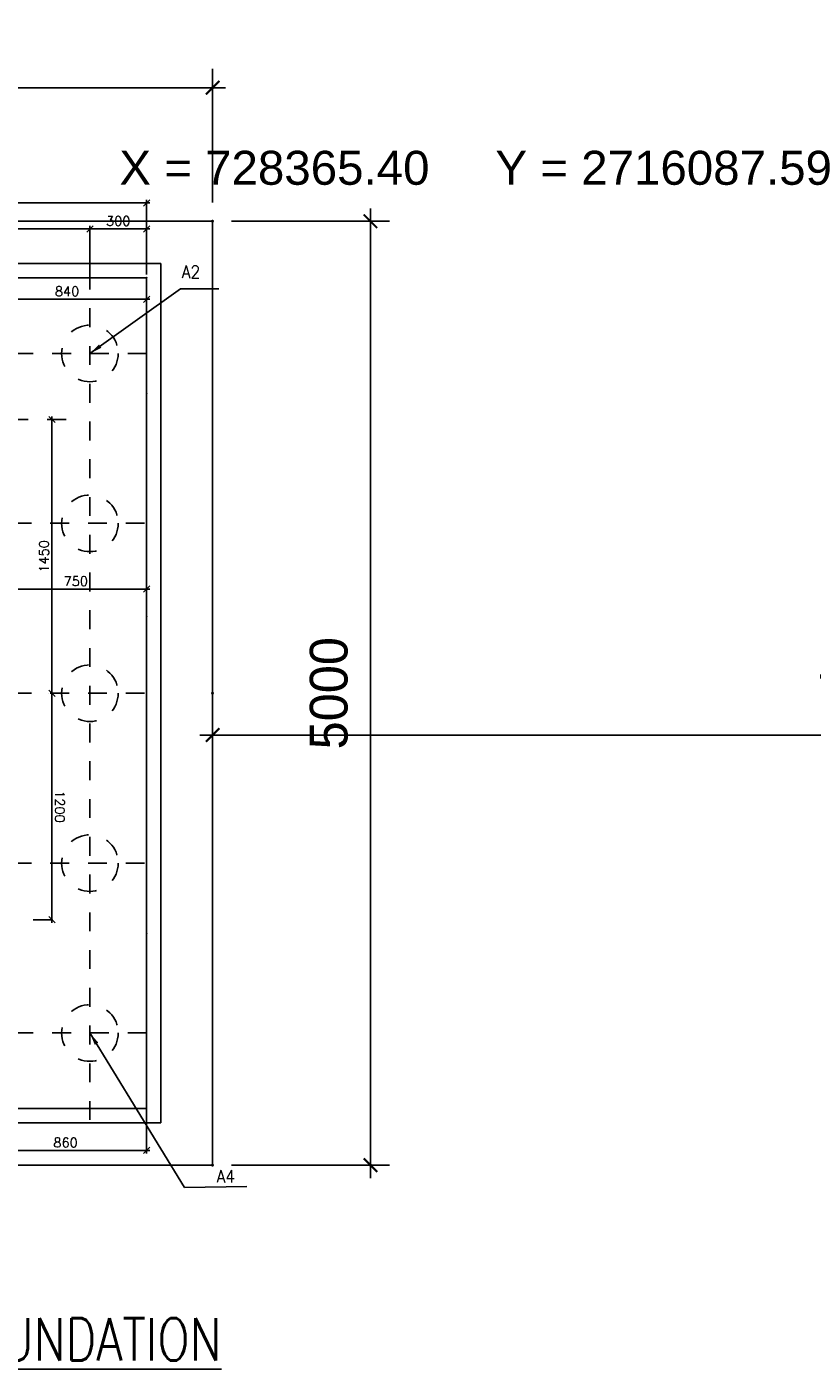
# Model space of a CAD drawing. Header units: inches. Extents: x 727810 to 1461440, y 2714588 to 5435005.
# Tile 56 of 233: x 728365.06 to 728369.22, y 2716082.25 to 2716089.32. Entities that reach past the tile are written whole.
import ezdxf
from ezdxf.enums import TextEntityAlignment as Align

# ---------------------------------------------------------------- set-up
doc = ezdxf.new("R2010")
doc.units = ezdxf.units.IN
doc.header["$MEASUREMENT"] = 0
for name, pattern in [('CENTER', [2, 1.25, -0.25, 0.25, -0.25]), ('DASHDOT', [1, 0.5, -0.25, 0, -0.25]), ('HIDDEN', [0.375, 0.25, -0.125])]:
    doc.linetypes.add(name, pattern=pattern)
doc.layers.add('Inverter Room', color=7, linetype='Continuous')
doc.styles.add('Roman_Thin', font='txt')
doc.styles.add('ROMANS', font='ROMANS.shx', dxfattribs={"height": 10})
doc.styles.get("Standard").update_dxf_attribs({"font": 'arial.ttf'})
doc.dimstyles.new('HATCH ARROW', dxfattribs={"dimtxt": 0.85, "dimasz": 0.9, "dimexe": 0.1, "dimexo": 0.1, "dimgap": 0.12, "dimtad": 1, "dimlfac": 1000, "dimdsep": 46, "dimtxsty": 'Roman_Thin', "dimblk": 'INCLINED ARROWW', "dimcen": 0.09, "dimse1": 1, "dimse2": 1, "dimclrd": 256, "dimclre": 256, "dimclrt": 256, "dimazin": 2, "dimtfac": 1, "dimtofl": 0, "dimtmove": 1, "dimatfit": 3, "dimldrblk": 'ROUND ARROW LEADDER', "dimfxl": 1, "dimtolj": 1, "dimtzin": 0, "dimlwd": -1, "dimlwe": -1, "dimarcsym": 0})
doc.dimstyles.new('ROMANS$0', dxfattribs={"dimscale": 100, "dimtxt": 100, "dimasz": 1, "dimexe": 0.5, "dimexo": 0.5, "dimgap": 0.5, "dimtad": 1, "dimdec": 0, "dimrnd": 5, "dimdsep": 46, "dimtxsty": 'ROMANS', "dimblk": 'OBLIQUE', "dimcen": 1, "dimdle": 0.5, "dimclrd": 6, "dimclre": 6, "dimclrt": 3, "dimadec": 0, "dimazin": 0, "dimtfac": 1, "dimtdec": 0, "dimtix": 1, "dimtmove": 0, "dimatfit": 3, "dimldrblk": 'OBLIQUE', "dimfxl": 1, "dimtolj": 1, "dimtzin": 0, "dimarcsym": 0})
doc.dimstyles.new('ROMANS$7', dxfattribs={"dimscale": 100, "dimtxt": 2.5, "dimasz": 2, "dimexe": 20, "dimexo": 20, "dimgap": 0.5, "dimtad": 1, "dimdec": 0, "dimrnd": 5, "dimzin": 0, "dimdsep": 46, "dimtxsty": 'ROMANS', "dimcen": 0.09, "dimdle": 20, "dimclrd": 256, "dimclre": 256, "dimclrt": 3, "dimadec": 0, "dimazin": 0, "dimtfac": 20, "dimtdec": 0, "dimtix": 1, "dimtmove": 2, "dimatfit": 3, "dimfxl": 1, "dimtolj": 1, "dimtzin": 0, "dimarcsym": 0})

# ---------------------------------------------------------------- blocks, each defined once
blk = doc.blocks.new('_Oblique')
at = {"color": 0, "linetype": 'ByBlock', "lineweight": -2}
blk.add_line((-0.5, -0.5), (0.5, 0.5), dxfattribs=at)
blk = doc.blocks.new('*D96')
at = {"layer": 'Inverter Room', "color": 6, "lineweight": -2, "transparency": 16777216}
for p, q in [((2650974, -2589761), (2650974, -2588984)), ((2651874, -2589761), (2651874, -2588984)), ((2650924, -2589034), (2651924, -2589034))]:
    blk.add_line(p, q, dxfattribs=at)
at = {"layer": 'Inverter Room', "color": 0, "transparency": 16777216}
for p in [(2651874, -2589034), (2650974, -2589811, -158), (2651874, -2589811)]:
    blk.add_point(p, dxfattribs=at)
at = {"layer": 'Inverter Room', "color": 6, "lineweight": -2, "transparency": 16777216, "xscale": 100, "yscale": 100, "zscale": 100, "rotation": 180}
blk.add_blockref('_Oblique', (2650974, -2589034), dxfattribs=at)
at = {"layer": 'Inverter Room', "color": 6, "lineweight": -2, "transparency": 16777216, "xscale": 100, "yscale": 100, "zscale": 100}
blk.add_blockref('_Oblique', (2651874, -2589034), dxfattribs=at)
at = {"layer": 'Inverter Room', "color": 3, "transparency": 16777216, "insert": (2651424, -2588909), "char_height": 150, "attachment_point": 5, "style": 'ROMANS'}
blk.add_mtext('\\A1;300', dxfattribs=at)
blk = doc.blocks.new('*D100')
at = {"layer": 'Inverter Room', "color": 6, "lineweight": -2, "transparency": 16777216}
for p, q in [((2648274, -2589398), (2648274, -2588984)), ((2650974, -2589761), (2650974, -2588984)), ((2648224, -2589034), (2651024, -2589034))]:
    blk.add_line(p, q, dxfattribs=at)
at = {"layer": 'Inverter Room', "color": 0, "transparency": 16777216}
for p in [(2650974, -2589034), (2648274, -2589448, -143), (2650974, -2589811)]:
    blk.add_point(p, dxfattribs=at)
at = {"layer": 'Inverter Room', "color": 6, "lineweight": -2, "transparency": 16777216, "xscale": 100, "yscale": 100, "zscale": 100, "rotation": 180}
blk.add_blockref('_Oblique', (2648274, -2589034), dxfattribs=at)
at = {"layer": 'Inverter Room', "color": 6, "lineweight": -2, "transparency": 16777216, "xscale": 100, "yscale": 100, "zscale": 100}
blk.add_blockref('_Oblique', (2650974, -2589034), dxfattribs=at)
at = {"layer": 'Inverter Room', "color": 3, "transparency": 16777216, "insert": (2649624, -2588909), "char_height": 150, "attachment_point": 5, "style": 'ROMANS'}
blk.add_mtext('\\A1;900', dxfattribs=at)
blk = doc.blocks.new('*D120')
at = {"layer": 'Inverter Room', "color": 6, "lineweight": -2, "transparency": 16777216}
for p, q in [((2641924, -2588622), (2651924, -2588622)), ((2641974, -2589761), (2641974, -2588572)), ((2651874, -2589761), (2651874, -2588572))]:
    blk.add_line(p, q, dxfattribs=at)
at = {"layer": 'Inverter Room', "color": 0, "transparency": 16777216}
for p in [(2651874, -2588622), (2641974, -2589811), (2651874, -2589811)]:
    blk.add_point(p, dxfattribs=at)
at = {"layer": 'Inverter Room', "color": 6, "lineweight": -2, "transparency": 16777216, "xscale": 100, "yscale": 100, "zscale": 100, "rotation": 180}
blk.add_blockref('_Oblique', (2641974, -2588622), dxfattribs=at)
at = {"layer": 'Inverter Room', "color": 6, "lineweight": -2, "transparency": 16777216, "xscale": 100, "yscale": 100, "zscale": 100}
blk.add_blockref('_Oblique', (2651874, -2588622), dxfattribs=at)
at = {"layer": 'Inverter Room', "color": 3, "transparency": 16777216, "insert": (2646924, -2588497), "char_height": 150, "attachment_point": 5, "style": 'ROMANS'}
blk.add_mtext('\\A1;3300', dxfattribs=at)
blk = doc.blocks.new('*D127')
at = {"layer": 'Inverter Room', "color": 6, "lineweight": -2, "transparency": 16777216}
for p, q in [((2649624, -2595035), (2649624, -2594708)), ((2651874, -2595145), (2651874, -2594708)), ((2649574, -2594758), (2651924, -2594758))]:
    blk.add_line(p, q, dxfattribs=at)
at = {"layer": 'Inverter Room', "color": 0, "transparency": 16777216}
for p in [(2651874, -2594758), (2649624, -2595085), (2651874, -2595195)]:
    blk.add_point(p, dxfattribs=at)
at = {"layer": 'Inverter Room', "color": 6, "lineweight": -2, "transparency": 16777216, "xscale": 100, "yscale": 100, "zscale": 100, "rotation": 180}
blk.add_blockref('_Oblique', (2649624, -2594758), dxfattribs=at)
at = {"layer": 'Inverter Room', "color": 6, "lineweight": -2, "transparency": 16777216, "xscale": 100, "yscale": 100, "zscale": 100}
blk.add_blockref('_Oblique', (2651874, -2594758), dxfattribs=at)
at = {"layer": 'Inverter Room', "color": 3, "transparency": 16777216, "insert": (2650749, -2594633), "char_height": 150, "attachment_point": 5, "style": 'ROMANS'}
blk.add_mtext('\\A1;750', dxfattribs=at)
blk = doc.blocks.new('*D103')
at = {"layer": 'Inverter Room', "color": 6, "lineweight": -2, "transparency": 16777216}
for p, q in [((2650320, -2596413), (2650320, -2596413)), ((2650370, -2600063), (2650370, -2596363)), ((2650320, -2600013), (2650320, -2600013))]:
    blk.add_line(p, q, dxfattribs=at)
at = {"layer": 'Inverter Room', "color": 0, "transparency": 16777216}
for p in [(2650370, -2596413), (2650370, -2596413), (2650370, -2600013)]:
    blk.add_point(p, dxfattribs=at)
at = {"layer": 'Inverter Room', "color": 6, "lineweight": -2, "transparency": 16777216, "xscale": 100, "yscale": 100, "zscale": 100}
for p, rotation in [((2650370, -2596413), 90.00202237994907), ((2650370, -2600013), 270.002022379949)]:
    blk.add_blockref('_Oblique', p, dxfattribs=dict(at, rotation=rotation))
at = {"layer": 'Inverter Room', "color": 3, "transparency": 16777216, "insert": (2650495, -2598213), "char_height": 150, "attachment_point": 5, "rotation": 270.002, "style": 'ROMANS'}
blk.add_mtext('\\A1;1200', dxfattribs=at)
blk = doc.blocks.new('*D130')
at = {"layer": 'Inverter Room', "color": 6, "lineweight": -2, "transparency": 16777216}
for p, q in [((2650370, -2596463), (2650370, -2592013)), ((2650420, -2592063), (2650420, -2592063)), ((2650420, -2596413), (2650420, -2596413))]:
    blk.add_line(p, q, dxfattribs=at)
at = {"layer": 'Inverter Room', "color": 0, "transparency": 16777216}
for p in [(2650370, -2592063), (2650370, -2592063), (2650370, -2596413)]:
    blk.add_point(p, dxfattribs=at)
at = {"layer": 'Inverter Room', "color": 6, "lineweight": -2, "transparency": 16777216, "xscale": 100, "yscale": 100, "zscale": 100}
for p, rotation in [((2650370, -2592063), 90), ((2650370, -2596413), 270)]:
    blk.add_blockref('_Oblique', p, dxfattribs=dict(at, rotation=rotation))
at = {"layer": 'Inverter Room', "color": 3, "transparency": 16777216, "insert": (2650245, -2594238), "char_height": 150, "attachment_point": 5, "rotation": 90, "style": 'ROMANS'}
blk.add_mtext('\\A1;1450', dxfattribs=at)
blk = doc.blocks.new('*D109')
at = {"layer": 'Inverter Room', "color": 6, "lineweight": -2, "transparency": 16777216}
for p, q in [((2649300, -2600283), (2649300, -2603730)), ((2651874, -2600283), (2651874, -2603730)), ((2649250, -2603680), (2651924, -2603680))]:
    blk.add_line(p, q, dxfattribs=at)
at = {"layer": 'Inverter Room', "color": 0, "transparency": 16777216}
for p in [(2649300, -2600233), (2651874, -2600233), (2651874, -2603680)]:
    blk.add_point(p, dxfattribs=at)
at = {"layer": 'Inverter Room', "color": 6, "lineweight": -2, "transparency": 16777216, "xscale": 100, "yscale": 100, "zscale": 100, "rotation": 180}
blk.add_blockref('_Oblique', (2649300, -2603680), dxfattribs=at)
at = {"layer": 'Inverter Room', "color": 6, "lineweight": -2, "transparency": 16777216, "xscale": 100, "yscale": 100, "zscale": 100}
blk.add_blockref('_Oblique', (2651874, -2603680), dxfattribs=at)
at = {"layer": 'Inverter Room', "color": 3, "transparency": 16777216, "insert": (2650587, -2603555), "char_height": 150, "attachment_point": 5, "style": 'ROMANS'}
blk.add_mtext('\\A1;860', dxfattribs=at)
blk = doc.blocks.new('*D117')
at = {"layer": 'Inverter Room', "color": 6, "lineweight": -2, "ltscale": 3, "transparency": 16777216}
for p, q in [((2649298, -2590151), (2651924, -2590151)), ((2649348, -2591566), (2649348, -2590101)), ((2651874, -2591598), (2651874, -2590101))]:
    blk.add_line(p, q, dxfattribs=at)
at = {"layer": 'Inverter Room', "color": 0, "linetype": 'DASHDOT', "ltscale": 3, "transparency": 16777216}
for p in [(2651874, -2590151), (2649348, -2591616, 38), (2651874, -2591648)]:
    blk.add_point(p, dxfattribs=at)
at = {"layer": 'Inverter Room', "color": 6, "linetype": 'DASHDOT', "lineweight": -2, "ltscale": 3, "transparency": 16777216, "xscale": 100, "yscale": 100, "zscale": 100, "rotation": 180}
blk.add_blockref('_Oblique', (2649348, -2590151), dxfattribs=at)
at = {"layer": 'Inverter Room', "color": 6, "linetype": 'DASHDOT', "lineweight": -2, "ltscale": 3, "transparency": 16777216, "xscale": 100, "yscale": 100, "zscale": 100}
blk.add_blockref('_Oblique', (2651874, -2590151), dxfattribs=at)
at = {"layer": 'Inverter Room', "color": 3, "linetype": 'DASHDOT', "ltscale": 3, "transparency": 16777216, "insert": (2650611, -2590026), "char_height": 150, "attachment_point": 5, "style": 'ROMANS'}
blk.add_mtext('\\A1;840', dxfattribs=at)
blk = doc.blocks.new('_ArchTick')
at = {"layer": 'Inverter Room', "color": 0, "lineweight": 50, "const_width": 0.15}
blk.add_lwpolyline([(-0.5, -0.5), (0.5, 0.5)], dxfattribs=at)
blk = doc.blocks.new('INCLINED ARROWW')
for p, q in [((-1.286, 0), (0.685, 0)), ((0, 0.565), (0, -0.565))]:
    blk.add_line(p, q)
at = {"xscale": -0.7151151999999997, "yscale": 0.7151151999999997, "zscale": 0.7151151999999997, "rotation": 270}
blk.add_blockref('_ArchTick', (0, 0), dxfattribs=at)
blk = doc.blocks.new('*D144')
at = {"layer": 'Inverter Room', "transparency": 16777216}
for p, q in [((728362.0481, 2716088.3905), (728362.0481, 2716089.0979)), ((728366.0481, 2716088.3905), (728366.0481, 2716089.0979))]:
    blk.add_line(p, q, dxfattribs=at)
at = {"layer": 'Inverter Room', "color": 6, "transparency": 16777216}
blk.add_line((728362.1481, 2716088.9979), (728365.9481, 2716088.9979), dxfattribs=at)
at = {"layer": 'Inverter Room', "color": 0, "lineweight": 40, "transparency": 16777216}
for p in [(728366.0481, 2716088.9979), (728362.0481, 2716088.2905), (728366.0481, 2716088.2905)]:
    blk.add_point(p, dxfattribs=at)
at = {"layer": 'Inverter Room', "color": 6, "transparency": 16777216, "xscale": 0.1, "yscale": 0.1, "zscale": 0.1, "rotation": 180}
blk.add_blockref('INCLINED ARROWW', (728362.0481, 2716088.9979), dxfattribs=at)
at = {"layer": 'Inverter Room', "color": 6, "transparency": 16777216, "xscale": 0.1, "yscale": 0.1, "zscale": 0.1}
blk.add_blockref('INCLINED ARROWW', (728366.0481, 2716088.9979), dxfattribs=at)
at = {"layer": 'Inverter Room', "color": 3, "lineweight": 40, "transparency": 16777216, "insert": (728364.0481, 2716089.2179), "char_height": 0.2, "attachment_point": 5, "style": 'Roman_Thin'}
blk.add_mtext('\\A1;4000', dxfattribs=at)
blk = doc.blocks.new('ROUND ARROW LEADDER')
blk.add_hatch(color=256).paths.add_polyline_path([(0, 0, -0.062033), (-1, 0.167, 0.3), (-1, -0.167, -0.062033)])
at = {"color": 0, "linetype": 'ByBlock', "lineweight": -2}
blk.add_line((-1.1, 0), (-1, 0), dxfattribs=at)
for centre, radius, start, end in [((-0.747, 0), 0.303, 146.60151, 213.39849), ((0.169, 4.098), 4.101, 253.43832, 267.63704), ((0.169, -4.098), 4.101, 92.36296, 106.56168)]:
    blk.add_arc(centre, radius, start, end, dxfattribs=at)
blk = doc.blocks.new('*D145')
at = {"layer": 'Inverter Room', "transparency": 16777216}
for p, q in [((728366.1481, 2716088.2905), (728366.9841, 2716088.2905)), ((728366.1481, 2716083.2905), (728366.9841, 2716083.2905))]:
    blk.add_line(p, q, dxfattribs=at)
at = {"layer": 'Inverter Room', "color": 6, "transparency": 16777216}
blk.add_line((728366.8841, 2716088.1905), (728366.8841, 2716083.3905), dxfattribs=at)
at = {"layer": 'Inverter Room', "color": 0, "lineweight": 40, "transparency": 16777216}
for p in [(728366.0481, 2716088.2905), (728366.0481, 2716083.2905), (728366.8841, 2716083.2905)]:
    blk.add_point(p, dxfattribs=at)
at = {"layer": 'Inverter Room', "color": 6, "transparency": 16777216, "xscale": 0.1, "yscale": 0.1, "zscale": 0.1}
for p, rotation in [((728366.8841, 2716088.2905), 90), ((728366.8841, 2716083.2905), 270)]:
    blk.add_blockref('INCLINED ARROWW', p, dxfattribs=dict(at, rotation=rotation))
at = {"layer": 'Inverter Room', "color": 3, "lineweight": 40, "transparency": 16777216, "insert": (728366.6641, 2716085.7905), "char_height": 0.2, "attachment_point": 5, "rotation": 90, "style": 'Roman_Thin'}
blk.add_mtext('\\A1;5000', dxfattribs=at)
blk = doc.blocks.new('*D146')
at = {"layer": 'Inverter Room', "color": 6, "transparency": 16777216}
blk.add_line((728366.1481, 2716085.5686), (728372.9481, 2716085.5686), dxfattribs=at)
at = {"layer": 'Inverter Room', "color": 0, "lineweight": 40, "transparency": 16777216}
for p in [(728366.0481, 2716085.7905), (728373.0481, 2716085.7871, 0.148), (728373.0481, 2716085.5686)]:
    blk.add_point(p, dxfattribs=at)
at = {"layer": 'Inverter Room', "color": 6, "transparency": 16777216, "xscale": 0.1, "yscale": 0.1, "zscale": 0.1, "rotation": 180}
blk.add_blockref('INCLINED ARROWW', (728366.0481, 2716085.5686), dxfattribs=at)
at = {"layer": 'Inverter Room', "color": 6, "transparency": 16777216, "xscale": 0.1, "yscale": 0.1, "zscale": 0.1}
blk.add_blockref('INCLINED ARROWW', (728373.0481, 2716085.5686), dxfattribs=at)
at = {"layer": 'Inverter Room', "color": 3, "lineweight": 40, "transparency": 16777216, "insert": (728369.5481, 2716085.7886), "char_height": 0.2, "attachment_point": 5, "style": 'Roman_Thin'}
blk.add_mtext('\\A1;7000', dxfattribs=at)
blk = doc.blocks.new('it2')
at = {"layer": 'Inverter Room', "linetype": 'CENTER', "ltscale": 3}
for p, q in [((2650973.7, -2603195.6, -744), (2650973.6, -2589630.7, -144)), ((2641974.4, -2591013.2), (2651873.6, -2591013.2)), ((2643694.9, -2592063.2), (2650672.3, -2592063.2)), ((2641944.3, -2593713.2), (2651843.6, -2593713.2)), ((2641944.3, -2596413.2), (2651843.6, -2596413.2)), ((2641944.3, -2599113.2), (2651843.6, -2599113.2)), ((2648274, -2600013.2), (2650672.6, -2600013.2)), ((2641974.4, -2601813.2), (2651873.6, -2601813.2))]:
    blk.add_line(p, q, dxfattribs=at)
at = {"layer": 'Inverter Room', "color": 8}
blk.add_lwpolyline([(2652098.6, -2603240.6), (2652098.7, -2589585.9), (2641749.4, -2589585.9), (2641749.3, -2603240.6)], close=True, dxfattribs=at)
at = {"layer": 'Inverter Room', "color": 4}
blk.add_lwpolyline([(2651873.6, -2603015.6), (2651873.7, -2589810.9), (2641974.4, -2589810.9), (2641974.3, -2603015.6)], close=True, dxfattribs=at)
at = {"layer": 'Inverter Room', "color": 8, "linetype": 'HIDDEN', "ltscale": 7}
for centre in [(2650973.7, -2591013.2, 444), (2650973.7, -2593713.2), (2650973.7, -2596413.2), (2650973.7, -2599113.2), (2650973.7, -2601813.2)]:
    blk.add_circle(centre, 450, dxfattribs=at)
at = {"layer": 'Inverter Room', "color": 3, "linetype": 'Continuous', "style": 'ROMANS', "width": 0.9}
for s, p in [('A2', (2652578.9, -2589816.2, 444)), ('A4', (2653132.6, -2604191.8))]:
    blk.add_text(s, height=200, dxfattribs=at).set_placement(p, align=Align.CENTER)
at = {"layer": 'Inverter Room'}
for base, p1, p2, picture, middle in [((2651873.7, -2588621.8), (2641974.4, -2589810.9), (2651873.7, -2589810.9), '*D120', (2646924, -2588496.8)), ((2650973.7, -2589034), (2648274, -2589447.9, -143), (2650973.7, -2589810.9), '*D100', (2649623.8, -2588909)), ((2651873.6, -2594758.1), (2649624.2, -2595084.6), (2651873.6, -2595195.3), '*D127', (2650748.9, -2594633.1)), ((2651873.6, -2603680.1), (2649299.5, -2600232.9), (2651873.6, -2600232.9), '*D109', (2650586.6, -2603555.1))]:
    dim = blk.add_linear_dim(base=base, p1=p1, p2=p2, dimstyle='ROMANS$0', override={"dimlfac": 0.33333, "dimfxl": 75, "dimarcsym": 2}, dxfattribs=at)
    dim.commit()
    dim.dimension.update_dxf_attribs({"geometry": picture, "text_midpoint": middle})
dim = blk.add_linear_dim(base=(2651873.7, -2589034), p1=(2650973.7, -2589810.9, -158.3), p2=(2651873.7, -2589810.9), angle=180, dimstyle='ROMANS$0', override={"dimlfac": 0.33333, "dimfxl": 75, "dimarcsym": 2}, dxfattribs=at)
dim.commit()
dim.dimension.update_dxf_attribs({"geometry": '*D96', "text_midpoint": (2651423.7, -2588909)})
at = {"layer": 'Inverter Room', "color": 8, "linetype": 'DASHDOT', "ltscale": 3}
dim = blk.add_linear_dim(base=(2651873.9, -2590150.8, -1477475.1), p1=(2649347.8, -2591615.9, -1477436.7), p2=(2651873.9, -2591648, -1477475.1), dimstyle='ROMANS$0', override={"dimlfac": 0.33333, "dimfxl": 75, "dimarcsym": 2}, dxfattribs=at)
dim.commit()
dim.dimension.update_dxf_attribs({"geometry": '*D117', "text_midpoint": (2650610.8, -2590025.8, -1477475.1)})
at = {"layer": 'Inverter Room'}
for p1, p2, picture, middle in [((2650370.2, -2596413.2), (2650370.2, -2592063.2), '*D130', (2650245.2, -2594238.2)), ((2650370.3, -2600013.2), (2650370.2, -2596413.2), '*D103', (2650495.2, -2598213.2))]:
    dim = blk.add_aligned_dim(p1=p1, p2=p2, distance=0, dimstyle='ROMANS$0', override={"dimlfac": 0.33333, "dimfxl": 75, "dimarcsym": 2}, dxfattribs=at)
    dim.commit()
    dim.dimension.update_dxf_attribs({"geometry": picture, "text_midpoint": middle})
at = {"layer": 'Inverter Room', "ltscale": 0.5}
for points in [[(2650973.7, -2591013.2), (2652411.6, -2589985.2), (2653023.4, -2589985.2)], [(2650973.7, -2601813.2, -682.9), (2652478.8, -2604267.6, -682.9), (2653469.2, -2604251.5, -682.9)]]:
    blk.add_leader(points, dimstyle='ROMANS$7', override={"dimtxt": 150, "dimgap": 0.5, "dimtad": 0, "dimtfill": 1, "dimarcsym": 1}, dxfattribs=at)
blk = doc.blocks.new('yp')
at = {"layer": 'Inverter Room', "ltscale": 0.5}
blk.add_lwpolyline([(728362.048107, 2716088.290466), (728366.048107, 2716088.290466), (728366.048107, 2716083.290466), (728362.048107, 2716083.290466), (728362.048107, 2716088.290466)], dxfattribs=at)
at = {"layer": 'Inverter Room', "color": 2, "linetype": 'Continuous', "style": 'ROMANS', "width": 0.8}
blk.add_text('%%UINVERTER TRANSFORMER FOUNDATION', height=0.225, dxfattribs=at).set_placement((728361.551674, 2716082.255194))
at = {"layer": 'Inverter Room', "color": 6, "lineweight": 40}
for base, p1, p2, override, picture, middle in [((728366.048107, 2716088.997924), (728362.048107, 2716088.290466), (728366.048107, 2716088.290466), {"dimtxt": 0.2, "dimasz": 0.1, "dimse1": 0, "dimse2": 0, "dimclrd": 6, "dimclrt": 3}, '*D144', (728364.048107, 2716089.217924)), ((728373.048107, 2716085.568557), (728366.048107, 2716085.790466), (728373.048107, 2716085.787115, 0.147999), {"dimtxt": 0.2, "dimasz": 0.1, "dimclrd": 6, "dimclrt": 3}, '*D146', (728369.548107, 2716085.788557))]:
    dim = blk.add_linear_dim(base=base, p1=p1, p2=p2, dimstyle='HATCH ARROW', override=override, dxfattribs=at)
    dim.commit()
    dim.dimension.update_dxf_attribs({"geometry": picture, "text_midpoint": middle})
dim = blk.add_linear_dim(base=(728366.884062, 2716083.290466), p1=(728366.048107, 2716088.290466), p2=(728366.048107, 2716083.290466), angle=90, dimstyle='HATCH ARROW', override={"dimtxt": 0.2, "dimasz": 0.1, "dimse1": 0, "dimse2": 0, "dimclrd": 6, "dimclrt": 3}, dxfattribs=at)
dim.commit()
dim.dimension.update_dxf_attribs({"geometry": '*D145', "text_midpoint": (728366.664062, 2716085.790466)})

msp = doc.modelspace()

# ---------------------------------------------------------------- block references
at = {"layer": 'Inverter Room', "xscale": 0.0003333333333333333, "yscale": 0.0003333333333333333, "zscale": 0.0003333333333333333}
msp.add_blockref('it2', (727481.74061, 2716951.26173), dxfattribs=at)

# ---------------------------------------------------------------- texts
at = {"color": 3, "lineweight": 40, "insert": (728365.55444, 2716088.66418), "char_height": 0.18, "width": 3.5856312, "attachment_point": 1}
msp.add_mtext('X = 728365.40     Y = 2716087.59', dxfattribs=at)

# ---------------------------------------------------------------- next in the draw order: block references
at = {"color": 3, "lineweight": 40}
msp.add_blockref('yp', (0.0005, 0.00018), dxfattribs=at)

doc.saveas('drawing.dxf')
